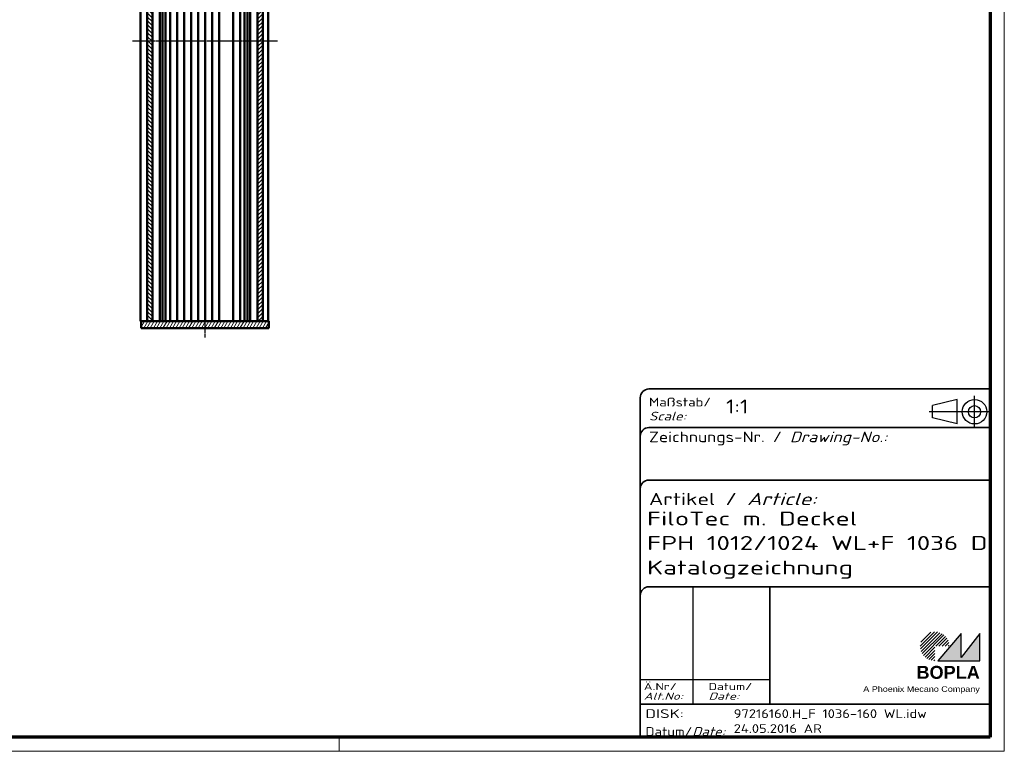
# Model space of a CAD drawing. Header units: millimetres. Extents: x 1 to 593, y 1 to 419.
# Tile 5 of 6: x 312 to 593, y 1 to 210. Entities that reach past the tile are written whole.
import ezdxf
from ezdxf.enums import TextEntityAlignment as Align

# ---------------------------------------------------------------- set-up
doc = ezdxf.new("R2010")
doc.units = ezdxf.units.MM
for name, pattern in [('ACAD_ISO04W100', [30, 24, -3, 0, -3]), ('CHAIN', [0.3543, 0.2362, -0.0295, 0.0591, -0.0295]), ('DASH_DOT', [0.37, 0.24, -0.06, 0.01, -0.06]), ('DASHED', [0.2067, 0.1654, -0.0413])]:
    doc.linetypes.add(name, pattern=pattern)
doc.layers.get('0').update_dxf_attribs({"lineweight": 25})
for name, color, linetype, lineweight in [('Mittellinie (ISO)', 1, 'DASH_DOT', 25), ('Rahmen (ISO)', 7, 'Continuous', 70), ('Schraffur (ISO)', 1, 'Continuous', 18), ('Sichtbar (ISO)', 7, 'Continuous', 50), ('Sichtbar schmal (ISO)', 1, 'Continuous', 25), ('Titel (ISO)', 5, 'Continuous', 50), ('Verdeckt (ISO)', 5, 'DASHED', 35)]:
    doc.layers.add(name, color=color, linetype=linetype, lineweight=lineweight)
doc.styles.add('Notiztext (DIN)', font='isocpeur.ttf', dxfattribs={"width": 1.1})
doc.styles.get("Standard").update_dxf_attribs({"font": 'isocpeur.ttf', "width": 1.1})
doc.styles.add('Textstil142', font='isocpeur.ttf', dxfattribs={"width": 1.4})
doc.styles.add('Textstil143', font='isocpeur.ttf', dxfattribs={"width": 1.4})
doc.styles.add('Textstil144', font='isocpeur.ttf', dxfattribs={"width": 1.4})
doc.styles.add('Textstil242', font='isocpeur.ttf', dxfattribs={"width": 1.2})
doc.styles.add('Textstil243', font='isocpeur.ttf', dxfattribs={"width": 1.4})
doc.styles.add('Textstil248', font='isocpeui.ttf', dxfattribs={"width": 1.2})
doc.styles.add('Textstil249', font='isocpeui.ttf', dxfattribs={"width": 1.4})
doc.styles.add('Textstil68', font='isocpeur.ttf', dxfattribs={"width": 1.2})

# ---------------------------------------------------------------- blocks, each defined once
blk = doc.blocks.new('Schriftfelder Katalogzeichnung')
at = {"layer": 'Schraffur (ISO)'}
h = blk.add_hatch(dxfattribs=at)
h.set_pattern_fill('ANSI31', color=1, scale=5.08, style=0)
h.set_pattern_definition([(45, (0, 0), (-0.4490128, 0.4490128), [])])
edge = h.paths.add_edge_path()
edge.add_line((395.78, 37.31), (391.63, 37.31))
edge.add_line((391.63, 37.31), (391.63, 33.16))
edge.add_arc((391.63, 37.31), 4.15, 0, 270, ccw=False)
blk.add_hatch(color=7, dxfattribs=at).paths.add_polyline_path([(392.48, 33.16), (404.48, 33.16), (404.48, 40.96), (399.18, 34.06), (399.18, 40.96)])
at = {"color": 5, "linetype": 'Continuous'}
for p, q in [((397.98, 107.81), (390.98, 106.06)), ((397.98, 100.81), (397.98, 107.81)), ((390.98, 102.56), (390.98, 106.06)), ((397.98, 100.81), (390.98, 102.56))]:
    blk.add_line(p, q, dxfattribs=at)
at = {"color": 1, "linetype": 'ACAD_ISO04W100'}
for p, q in [((402.98, 99.81), (402.98, 108.81)), ((407.48, 104.31), (389.98, 104.31))]:
    blk.add_line(p, q, dxfattribs=at)
at = {"color": 1, "linetype": 'Continuous', "lineweight": 25}
for p, q in [((322.48, 54.31), (322.48, 20.81)), ((307.48, 27.81), (344.48, 27.81))]:
    blk.add_line(p, q, dxfattribs=at)
at = {"color": 7, "linetype": 'Continuous'}
for p, q in [((399.18, 40.96), (392.48, 33.16)), ((404.48, 40.96), (399.18, 34.06)), ((399.18, 34.06), (399.18, 40.96)), ((404.48, 33.16), (404.48, 40.96)), ((392.48, 33.16), (404.48, 33.16))]:
    blk.add_line(p, q, dxfattribs=at)
at = {"color": 5, "linetype": 'Continuous'}
for radius in [3.5, 1.75]:
    blk.add_circle((402.98, 104.31), radius, dxfattribs=at)
at = {"layer": 'Titel (ISO)', "lineweight": 18}
for p, q in [((410.48, 7.31), (411.48, 7.31)), ((411.48, 7.31), (411.48, 8.31))]:
    blk.add_line(p, q, dxfattribs=at)
at = {"layer": 'Verdeckt (ISO)', "color": 5, "linetype": 'Continuous', "lineweight": 35}
for p, q in [((407.48, 110.81), (309.98, 110.81)), ((307.48, 108.31), (307.48, 11.31)), ((407.48, 99.81), (309.98, 99.81)), ((407.48, 84.81), (309.98, 84.81)), ((407.48, 54.31), (309.98, 54.31)), ((407.48, 20.81), (307.48, 20.81))]:
    blk.add_line(p, q, dxfattribs=at)
at = {"layer": 'Verdeckt (ISO)', "color": 5, "linetype": 'Continuous'}
blk.add_line((344.48, 54.31), (344.48, 20.81), dxfattribs=at)
at = {"layer": 'Verdeckt (ISO)', "color": 5, "linetype": 'Continuous', "lineweight": 35}
for centre in [(309.98, 108.31), (309.98, 97.31), (309.98, 82.31), (309.98, 51.81)]:
    blk.add_arc(centre, 2.5, 90, 180, dxfattribs=at)
at = {"color": 5, "style": 'Textstil142', "width": 1.4}
blk.add_text('DISK:', height=2.5, dxfattribs=at).set_placement((308.98, 16.81))
at = {"color": 7, "insert": (309.98, 77.64), "char_height": 3.5, "attachment_point": 7}
blk.add_mtext('\\fISOCPEUR|b0|i0;\\W1.30;\\H3.5000;Artikel / \\fISOCPEUR|b0|i1;\\W1.30;\\H3.5000;Article:', dxfattribs=at)
at = {"color": 5, "insert": (308.98, 11.72), "char_height": 2.5, "attachment_point": 7}
blk.add_mtext('\\fISOCPEUR|b0|i0;\\W1.20;\\H2.5000;Datum/\\fISOCPEUR|b0|i1;\\W1.20;\\H2.5000;Date:', dxfattribs=at)
at = {"color": 5, "style": 'Textstil68', "width": 1.2}
for tag, p in [('DATEINAME_001', (334.18, 16.81)), ('ERSTELLUNGSDATUM_001', (334.18, 12.56)), ('50-Namenskürzel_001', (354.18, 12.56))]:
    blk.add_attdef(tag, p, '', height=2.5, dxfattribs=at)
at = {"layer": 'Sichtbar schmal (ISO)', "color": 1}
for s, height, style, width, p in [('Maßstab/', 2.5, 'Textstil68', 1.2, (309.98, 105.81)), ('Scale:', 2.5, 'Textstil248', 1.2, (309.98, 101.81)), ('Ä.Nr/', 2, 'Textstil144', 1.4, (308.48, 24.81)), ('Datum/', 2, 'Textstil144', 1.4, (326.98, 24.81)), ('Alt.No:', 2, 'Textstil249', 1.4, (308.48, 22.06)), ('Date:', 2, 'Textstil249', 1.4, (326.98, 22.06))]:
    blk.add_text(s, height=height, dxfattribs=dict(at, style=style, width=width)).set_placement(p)
at = {"layer": 'Sichtbar schmal (ISO)', "color": 1, "insert": (309.98, 94.71), "char_height": 3, "attachment_point": 7}
blk.add_mtext('\\fISOCPEUR|b0|i0;\\W1.20;\\H3.0000;Zeichnungs-Nr. / \\fISOCPEUR|b0|i1;\\W1.20;\\H3.0000;Drawing-No.:', dxfattribs=at)
at = {"layer": 'Sichtbar schmal (ISO)', "color": 1, "style": 'Textstil144', "width": 1.4}
for tag, p in [('19-Ä-Nr._-10-', (309.48, 53.56)), ('19-Datum_-10-', (324.48, 53.56)), ('18-Ä-Nr._-9-', (309.48, 51.06)), ('18-Datum_-9-', (324.48, 51.06)), ('17-Ä-Nr._-8-', (309.48, 48.56)), ('17-Datum_-8-', (324.48, 48.56)), ('16-Ä-Nr._-7-', (309.48, 46.06)), ('16-Datum_-7-', (324.48, 46.06)), ('15-Ä-Nr._-6-', (309.48, 43.56)), ('15-Datum_-6-', (324.48, 43.56)), ('14-Ä-Nr._-5-', (309.48, 41.06)), ('14-Datum_-5-', (324.48, 41.06)), ('13-Ä-Nr._-4-', (309.48, 38.56)), ('13-Datum_-4-', (324.48, 38.56)), ('12-Ä-Nr._-3-', (309.48, 36.06)), ('11-Ä-Nr._-2-', (309.48, 33.56)), ('12-Datum_-3-', (324.48, 36.06)), ('10-Ä-Nr._-1-', (309.48, 31.06)), ('11-Datum_-2-', (324.48, 33.56)), ('10-Datum_-1-', (324.48, 31.06))]:
    blk.add_attdef(tag, text='', height=2, dxfattribs=at).set_placement(p, align=Align.TOP_LEFT)
at = {"layer": 'Titel (ISO)', "color": 7, "insert": (404.48, 27.96), "char_height": 3.7, "width": 19.8847, "attachment_point": 9, "style": 'Notiztext (DIN)'}
blk.add_mtext('\\fArial|b1|i0;\\H3.7000;BOPLA', dxfattribs=at)
at = {"layer": 'Titel (ISO)', "color": 5, "insert": (404.48, 23.81), "char_height": 1.6, "width": 34.8824, "attachment_point": 9, "style": 'Notiztext (DIN)'}
blk.add_mtext('\\fArial|b0|i0;\\W1.15;\\H1.6000;A Phoenix Mecano Company', dxfattribs=at)
at = {"layer": 'Titel (ISO)', "color": 7}
for tag, p, height, style, width in [('02-Maßstab_001', (332, 103.81), 4, 'Textstil242', 1.2), ('07-Artikel-Modell_001', (309.43, 71.81), 3.98, 'Textstil243', 1.4), ('08-Artikel-Benennung_001', (309.42, 64.81), 4, 'Textstil143', 1.4), ('09-Artikel-Benennung_(2.Zeile)_001', (309.43, 57.81), 3.98, 'Textstil243', 1.4)]:
    blk.add_attdef(tag, p, '', height=height, dxfattribs=dict(at, style=style, width=width))
at = {"layer": 'Titel (ISO)', "color": 7, "style": 'Textstil143', "width": 1.4}
blk.add_attdef('03-Zchn.Nr.', text='', height=4, dxfattribs=at).set_placement((332.48, 92.31), align=Align.TOP_LEFT)
blk = doc.blocks.new('Ränder Bopla-A2-Rahmen')
at = {"layer": 'Rahmen (ISO)', "color": 1, "lineweight": 18}
for p, q in [((593, 1), (593, 419)), ((403, 5), (403, 1)), ((1, 1), (593, 1))]:
    blk.add_line(p, q, dxfattribs=at)
at = {"layer": 'Rahmen (ISO)', "color": 91, "lineweight": 70}
for p, q in [((589, 415), (589, 5)), ((589, 5), (20, 5))]:
    blk.add_line(p, q, dxfattribs=at)

msp = doc.modelspace()

# ---------------------------------------------------------------- hatches: boundary and pattern name
at = {"layer": 'Schraffur (ISO)'}
h = msp.add_hatch(dxfattribs=at)
h.set_pattern_fill('ANSI31', color=256, scale=6.35, angle=90.000210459, style=0)
h.set_pattern_definition([(135.00021, (0, 0), (-0.561264, -0.561268), [])])
h.paths.add_polyline_path([(348.1656826, 123.8672441), (349.6656826, 123.8672441), (349.6656826, 283.8672441), (348.1656826, 283.8672441)])
h = msp.add_hatch(dxfattribs=at)
h.set_pattern_fill('ANSI31', color=256, scale=6.35, style=0)
h.set_pattern_definition([(45, (0, 0), (-0.561266, 0.561266), [])])
h.paths.add_polyline_path([(381.1656826, 283.8672441), (379.6656826, 283.8672441), (379.6656826, 123.8672441), (381.1656826, 123.8672441)])
h = msp.add_hatch(dxfattribs=at)
h.set_pattern_fill('ANSI31', color=256, scale=6.35, angle=14.999977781, style=0)
h.set_pattern_definition([(59.99998, (0, 0), (-0.6874075, 0.3968753), [])])
h.paths.add_polyline_path([(382.9156826, 123.8672441), (381.1656826, 123.8672441), (379.6656826, 123.8672441), (349.6656826, 123.8672441), (348.1656826, 123.8672441), (346.4156826, 123.8672441), (346.4156826, 121.8672441), (382.9156826, 121.8672441)])

# ---------------------------------------------------------------- linework, layer by layer
at = {"layer": 'Mittellinie (ISO)', "linetype": 'CHAIN'}
for p, q in [((364.6656826, 119.2370298), (364.6656826, 287.0233789)), ((385.4156826, 203.8672441), (343.9156826, 203.8672441))]:
    msp.add_line(p, q, dxfattribs=at)
at = {"layer": 'Sichtbar (ISO)'}
for p, q in [((346.2656826, 283.8672441), (346.2656826, 123.8672441)), ((348.1656826, 283.8672441), (348.1656826, 123.8672441)), ((349.6656826, 123.8672441), (349.6656826, 283.8672441)), ((351.7310778, 123.8672441), (351.7310778, 283.8672441)), ((352.5593658, 283.8672441), (352.5593658, 123.8672441)), ((353.3656826, 123.8672441), (353.3656826, 283.8672441)), ((354.6656826, 123.8672441), (354.6656826, 283.8672441)), ((356.6656826, 283.8672441), (356.6656826, 123.8672441)), ((358.6656826, 123.8672441), (358.6656826, 283.8672441)), ((360.6656826, 283.8672441), (360.6656826, 123.8672441)), ((362.6656826, 123.8672441), (362.6656826, 283.8672441)), ((364.6656826, 283.8672441), (364.6656826, 123.8672441)), ((366.6656826, 123.8672441), (366.6656826, 283.8672441)), ((368.6656826, 283.8672441), (368.6656826, 123.8672441)), ((372.6656826, 123.8672441), (372.6656826, 283.8672441)), ((374.6656826, 283.8672441), (374.6656826, 123.8672441)), ((375.9656826, 283.8672441), (375.9656826, 123.8672441)), ((376.7719994, 283.8672441), (376.7719994, 123.8672441)), ((377.6002874, 283.8672441), (377.6002874, 123.8672441)), ((379.6656826, 283.8672441), (379.6656826, 123.8672441)), ((381.1656826, 123.8672441), (381.1656826, 283.8672441)), ((382.6656826, 123.8672441), (382.6656826, 283.8672441)), ((346.4156826, 123.8672441), (346.2656826, 123.8672441)), ((382.9156826, 123.8672441), (346.4156826, 123.8672441)), ((346.4156826, 123.8672441), (346.4156826, 121.8672441)), ((348.1656826, 123.8672441), (349.6656826, 123.8672441)), ((379.6656826, 123.8672441), (381.1656826, 123.8672441)), ((382.9156826, 121.8672441), (382.9156826, 123.8672441)), ((346.4156826, 121.8672441), (382.9156826, 121.8672441))]:
    msp.add_line(p, q, dxfattribs=at)

# ---------------------------------------------------------------- block references
msp.add_blockref('Ränder Bopla-A2-Rahmen', (0, 0))
msp.add_blockref('Schriftfelder Katalogzeichnung', (181.5158395, -6.3067288)).add_auto_attribs({'DATEINAME_001': '97216160.H_F 1036-160 WL.idw', 'ERSTELLUNGSDATUM_001': '24.05.2016', '07-Artikel-Modell_001': 'FiloTec m. Deckel', '50-Namenskürzel_001': 'AR', '02-Maßstab_001': '1:1', '08-Artikel-Benennung_001': 'FPH 1012/1024 WL+F 1036 D', '09-Artikel-Benennung_(2.Zeile)_001': 'Katalogzeichnung'})

doc.saveas('drawing.dxf')
